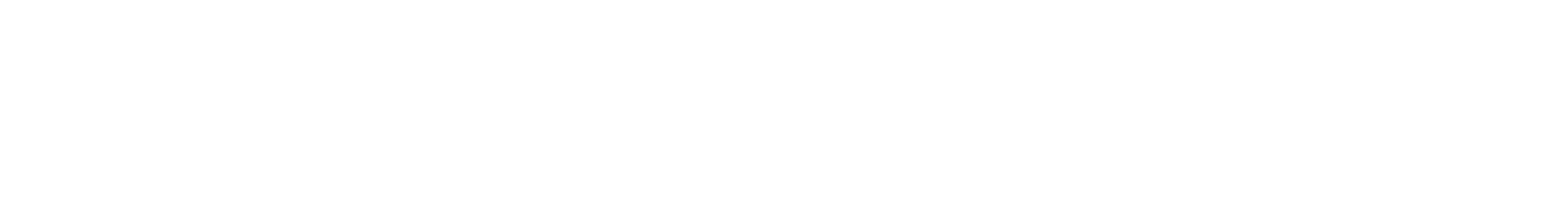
# Model space of a CAD drawing. Header units: millimetres. Extents: x 3501050 to 3719646, y 122984 to 158395.
# Tile 76 of 76: x 3544865 to 3573843, y 139619 to 142622. Entities that reach past the tile are written whole.
import ezdxf

# ---------------------------------------------------------------- set-up
doc = ezdxf.new("R2010")
doc.units = ezdxf.units.MM
doc.linetypes.add('DASHED2', pattern=[0.375, 0.25, -0.125])
doc.layers.add('A Counter', color=7, linetype='Continuous', lineweight=25)
doc.layers.add('Cable 1-2', color=1, linetype='Continuous', lineweight=0)
doc.styles.add('arr-1', font='arial.ttf')

msp = doc.modelspace()

# ---------------------------------------------------------------- texts
at = {"layer": 'A Counter', "linetype": 'DASHED2', "ltscale": 222, "attachment_point": 1, "style": 'arr-1'}
for s, insert, char_height, width in [('\\pi42.26281;1400MM WIDE \\P\\pi310.16868;AISLE', (3521655.2, 142619.8), 100, 1008.878), ('\\pi190.04911;Lease \\P\\pi291.99318;Line', (3515242.7, 140088.9), 175, 1018.144), ('\\pi190.04911;Lease \\P\\pi291.99318;Line', (3522209.5, 140241.8), 175, 1018.144)]:
    msp.add_mtext(s, dxfattribs=dict(at, insert=insert, char_height=char_height, width=width))
at = {"layer": 'Cable 1-2', "char_height": 125, "width": 4245.231, "attachment_point": 1, "style": 'arr-1'}
for insert in [(3520024.3, 140985.2), (3511200, 140737.9)]:
    msp.add_mtext('\\pi1592.77222;ENTRY  EXIT', dxfattribs=dict(at, insert=insert))

doc.saveas('drawing.dxf')
